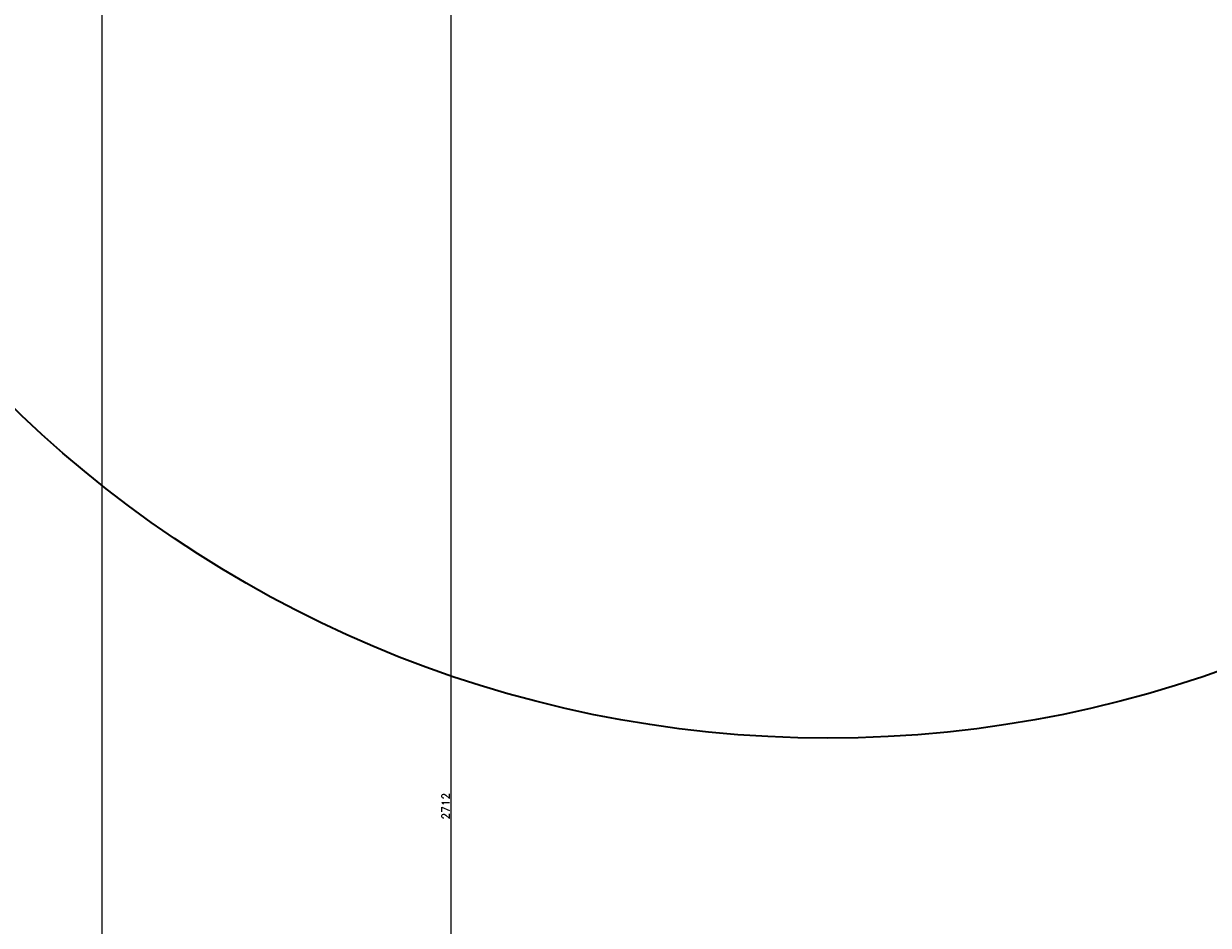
# Model space of a CAD drawing. Header units: millimetres. Extents: x -1893473 to 942156, y -568027 to 942944.
# Tile 48 of 256: x -85087 to -83166, y -268345 to -266883. Entities that reach past the tile are written whole.
import ezdxf

# ---------------------------------------------------------------- set-up
doc = ezdxf.new("R2010")
doc.units = ezdxf.units.MM
doc.header["$LTSCALE"] = 0.2
doc.layers.get('0').update_dxf_attribs({"lineweight": 0})
for name, color, linetype, lineweight in [('!! 1_PROJ widok', 5, 'Continuous', 9), ('!! wymiary osi', 250, 'Continuous', 9), ('DO KONSTRUKCJI', 222, 'Continuous', 35)]:
    doc.layers.add(name, color=color, linetype=linetype, lineweight=lineweight)
doc.styles.add('TXT', font='simplex.shx')
doc.dimstyles.new('DIM50', dxfattribs={"dimscale": 5, "dimtxt": 2.5, "dimasz": 1.5, "dimexe": 0, "dimexo": 0, "dimgap": 0.5, "dimtad": 1, "dimdec": 4, "dimrnd": 0.5, "dimdsep": 46, "dimtxsty": 'TXT', "dimblk1": 'TICK1', "dimblk2": 'TICK1', "dimsah": 1, "dimcen": 0, "dimse1": 1, "dimse2": 1, "dimclrd": 1, "dimclre": 7, "dimclrt": 9, "dimadec": 0, "dimazin": 0, "dimtfac": 1, "dimtdec": 4, "dimtmove": 2, "dimatfit": 3, "dimldrblk": 'TICK1', "dimfxl": 1, "dimtolj": 1, "dimarcsym": 0})

# ---------------------------------------------------------------- blocks, each defined once
blk = doc.blocks.new('TICK1')
at = {"color": 2}
blk.add_line((-1, -1), (1, 1), dxfattribs=at)
at = {"color": 0}
for p, q in [((0, 0), (-1, 0)), ((0, -1.4), (0, 1.4))]:
    blk.add_line(p, q, dxfattribs=at)
blk = doc.blocks.new('*D5236')
at = {"layer": '!! wymiary osi', "color": 1, "lineweight": -2, "transparency": 16777216}
blk.add_line((-84393.5, -269500.3), (-84393.5, -266803.5), dxfattribs=at)
at = {"layer": 'DEFPOINTS', "color": 0, "transparency": 16777216}
for p in [(-84967.2, -266796), (-84393.5, -266796), (-84967.2, -269507.8)]:
    blk.add_point(p, dxfattribs=at)
at = {"layer": '!! wymiary osi', "color": 1, "lineweight": -2, "transparency": 16777216, "xscale": 7.5, "yscale": 7.5, "zscale": 7.5}
for p, rotation in [((-84393.5, -266796), 90), ((-84393.5, -269507.8), 270)]:
    blk.add_blockref('TICK1', p, dxfattribs=dict(at, rotation=rotation))
at = {"layer": '!! wymiary osi', "color": 9, "transparency": 16777216, "insert": (-84402.3, -268151.9), "char_height": 12.5, "attachment_point": 5, "rotation": 90, "style": 'TXT'}
blk.add_mtext('\\A1;2712', dxfattribs=at)

msp = doc.modelspace()

# ---------------------------------------------------------------- linework, layer by layer
at = {"layer": '!! 1_PROJ widok'}
msp.add_line((-84959.15885, -269583.64349), (-84959.15885, -266796.03281), dxfattribs=at)
at = {"layer": 'DO KONSTRUKCJI'}
msp.add_circle((-83782.59765, -266146.03281), 1895.50875, dxfattribs=at)

# ---------------------------------------------------------------- dimensions: what is measured, and where the dimension line sits
at = {"layer": '!! wymiary osi'}
dim = msp.add_linear_dim(base=(-84393.5475, -266796.03281), p1=(-84967.21208, -269507.81151), p2=(-84967.21208, -266796.03281), angle=90, dimstyle='DIM50', dxfattribs=at)
dim.commit()
dim.dimension.update_dxf_attribs({"geometry": '*D5236', "text_midpoint": (-84402.2975, -268151.92216)})

doc.saveas('drawing.dxf')
